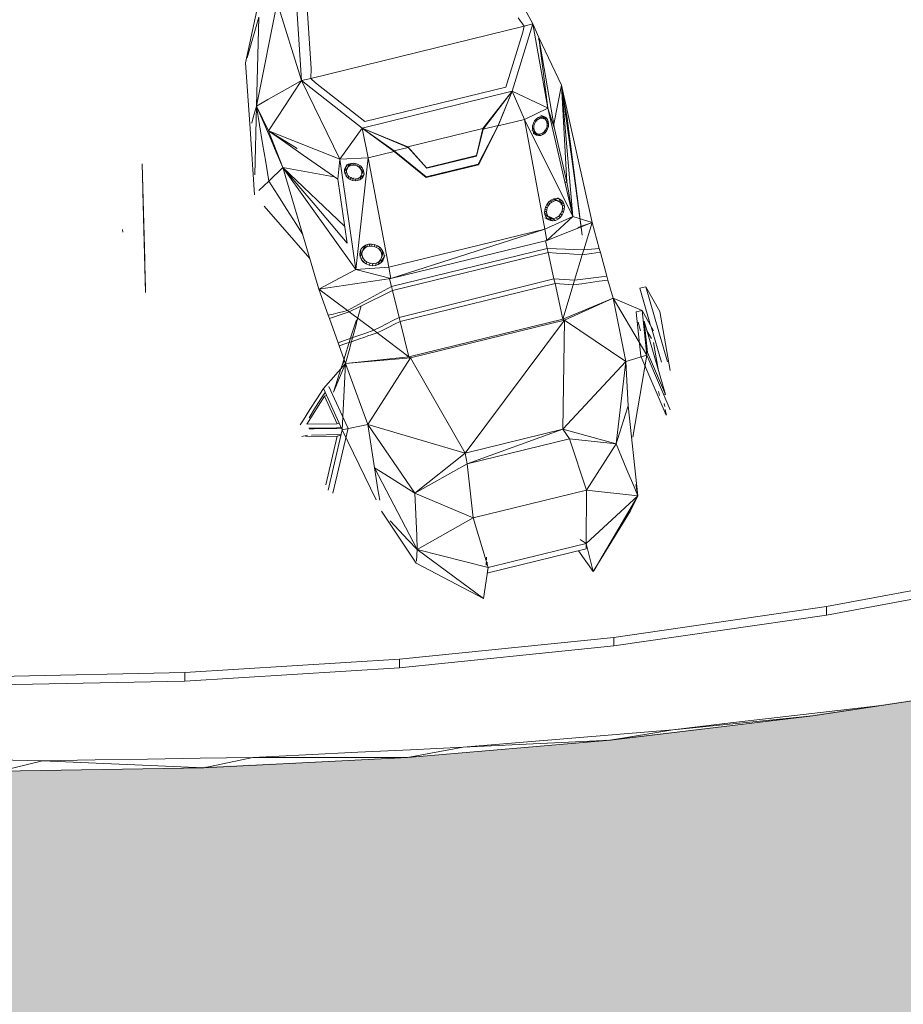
# Model space of a CAD drawing. Header units: inches. Extents: x 1931 to 3173, y 8366 to 8904.
# Tile 32 of 55: x 2936 to 2950, y 8745 to 8760. Entities that reach past the tile are written whole.
import ezdxf

# ---------------------------------------------------------------- set-up
doc = ezdxf.new("R2010")
doc.units = ezdxf.units.IN
doc.header["$MEASUREMENT"] = 0
for name, color, linetype, lineweight in [('A-DETL-GENF-1', 30, 'Continuous', 9), ('C-BLDG-PADS', 91, 'Continuous', 9), ('G-IMPT', 8, 'Continuous', 9)]:
    doc.layers.add(name, color=color, linetype=linetype, lineweight=lineweight)

# ---------------------------------------------------------------- blocks, each defined once
blk = doc.blocks.new('Boat_and_Trailer_14084 - Boat - Ski Bar and Boards_dwg-1048089-FLOOR PLAN - BASEMENT')
at = {"layer": 'G-IMPT'}
for p, q in [((-151.051, -56.435), (-150.992, -59.306)), ((-150.938, -56.435), (-150.879, -59.306)), ((-152.054, -57.408), (-152.042, -56.706)), ((-152.15, -59.561), (-152.195, -56.841)), ((-152.195, -56.841), (-152.054, -57.408)), ((-152.15, -59.561), (-152.054, -57.408)), ((-152.054, -57.408), (-152.043, -58.11)), ((-152.043, -58.11), (-152.032, -58.811)), ((-144.97, -58.478), (-145.005, -58.479)), ((-152.021, -59.513), (-152.032, -58.811)), ((-145.81, -58.783), (-144.468, -58.747)), ((-145.759, -58.782), (-145.81, -58.783)), ((-145.759, -58.782), (-144.468, -58.747)), ((-145.508, -58.775), (-145.422, -58.773)), ((-145.422, -58.773), (-144.095, -58.737)), ((-145.379, -58.772), (-144.095, -58.737)), ((-150.992, -59.306), (-150.816, -62.171)), ((-150.992, -59.306), (-150.879, -59.306)), ((-150.879, -59.306), (-150.702, -62.171)), ((-152.15, -59.561), (-152.011, -62.276)), ((-152.01, -60.215), (-152.15, -59.561)), ((-152.01, -60.215), (-152.021, -59.513)), ((-143.627, -60.177), (-142.748, -60.118)), ((-141.342, -60.419), (-142.748, -60.118)), ((-142.139, -60.293), (-142.68, -60.138)), ((-152.01, -60.215), (-152.011, -62.276)), ((-152.01, -60.215), (-151.975, -60.916)), ((-144.506, -60.235), (-143.627, -60.177)), ((-144.24, -60.242), (-143.322, -60.264)), ((-143.322, -60.264), (-143.652, -60.423)), ((-143.572, -60.304), (-143.322, -60.264)), ((-143.475, -60.22), (-143.551, -60.199)), ((-143.322, -60.264), (-143.527, -60.352)), ((-143.398, -60.242), (-143.475, -60.22)), ((-143.322, -60.264), (-143.398, -60.242)), ((-143.322, -60.264), (-141.941, -60.537)), ((-143.322, -60.264), (-142.139, -60.293)), ((-143.322, -60.264), (-143.237, -60.414)), ((-144.658, -60.367), (-145.358, -60.975)), ((-144.45, -60.293), (-144.323, -60.425)), ((-144.323, -60.425), (-144.073, -60.385)), ((-143.823, -60.344), (-144.073, -60.385)), ((-143.572, -60.304), (-143.823, -60.344)), ((-143.731, -60.439), (-143.527, -60.352)), ((-144.323, -60.425), (-144.512, -60.545)), ((-144.323, -60.425), (-144.14, -60.614)), ((-144.14, -60.614), (-143.652, -60.423)), ((-144.14, -60.614), (-143.936, -60.527)), ((-143.652, -60.423), (-144.029, -61.372)), ((-143.936, -60.527), (-143.731, -60.439)), ((-143.652, -60.423), (-143.889, -60.806)), ((-143.652, -60.423), (-143.814, -60.653)), ((-143.652, -60.423), (-143.485, -60.533)), ((-143.485, -60.533), (-143.317, -60.643)), ((-143.152, -60.564), (-143.237, -60.414)), ((-141.941, -60.537), (-142.983, -60.863)), ((-144.14, -60.614), (-145.503, -61.589)), ((-144.14, -60.614), (-144.953, -60.855)), ((-144.14, -60.614), (-144.923, -61.437)), ((-144.701, -60.665), (-144.89, -60.786)), ((-144.512, -60.545), (-144.701, -60.665)), ((-144.14, -60.614), (-144.393, -60.828)), ((-144.14, -60.614), (-144.267, -61.3)), ((-144.14, -60.614), (-144.259, -60.651)), ((-143.814, -60.653), (-143.976, -60.884)), ((-143.317, -60.643), (-143.15, -60.753)), ((-143.068, -60.714), (-143.152, -60.564)), ((-145.036, -60.879), (-144.89, -60.786)), ((-142.983, -60.863), (-143.15, -60.753)), ((-142.983, -60.863), (-143.068, -60.714)), ((-141.744, -60.782), (-142.983, -60.863)), ((-151.941, -61.616), (-151.975, -60.916)), ((-147.732, -60.866), (-147.712, -60.941)), ((-147.731, -60.917), (-147.725, -61.339)), ((-147.576, -60.845), (-147.509, -60.888)), ((-147.559, -61.34), (-147.565, -60.934)), ((-147.565, -60.934), (-147.192, -61.171)), ((-147.369, -60.976), (-147.509, -60.888)), ((-145.766, -61.095), (-144.953, -60.855)), ((-144.393, -60.828), (-144.645, -61.043)), ((-143.976, -60.884), (-144.137, -61.115)), ((-142.983, -60.863), (-144.029, -61.372)), ((-142.983, -60.863), (-143.616, -61.673)), ((-142.983, -60.863), (-142.953, -60.986)), ((-142.821, -60.99), (-141.839, -60.925)), ((-147.711, -60.998), (-147.705, -61.392)), ((-147.627, -60.963), (-147.626, -61.031)), ((-147.626, -61.031), (-147.624, -61.182)), ((-147.619, -60.959), (-147.619, -61.028)), ((-147.619, -61.028), (-147.617, -61.179)), ((-147.479, -60.963), (-147.34, -61.051)), ((-147.229, -61.065), (-147.369, -60.976)), ((-147.34, -61.051), (-147.202, -61.139)), ((-147.09, -61.154), (-147.229, -61.065)), ((-144.645, -61.043), (-144.898, -61.257)), ((-143.015, -61.051), (-143.529, -61.708)), ((-142.953, -60.986), (-143.015, -61.051)), ((-142.256, -63.831), (-142.953, -60.986)), ((-142.953, -60.986), (-142.821, -60.99)), ((-148.373, -61.186), (-147.725, -61.339)), ((-147.639, -61.407), (-147.09, -61.154)), ((-147.624, -61.182), (-147.622, -61.332)), ((-147.617, -61.179), (-147.615, -61.33)), ((-147.559, -61.34), (-147.192, -61.171)), ((-147.141, -61.177), (-147.202, -61.139)), ((-147.183, -61.197), (-147.192, -61.171)), ((-146.758, -61.451), (-147.09, -61.154)), ((-146.113, -61.22), (-145.766, -61.095)), ((-146.05, -61.474), (-145.766, -61.095)), ((-145.622, -62.055), (-145.766, -61.095)), ((-145.766, -61.095), (-145.503, -61.589)), ((-144.299, -61.345), (-144.137, -61.115)), ((-148.487, -61.279), (-147.619, -61.483)), ((-148.448, -61.217), (-147.639, -61.407)), ((-147.063, -61.227), (-147.613, -61.481)), ((-146.758, -61.451), (-147.139, -61.291)), ((-147.139, -61.291), (-146.813, -61.393)), ((-146.158, -61.236), (-146.48, -61.351)), ((-146.113, -61.22), (-146.158, -61.236)), ((-146.158, -61.236), (-146.136, -61.301)), ((-146.113, -61.367), (-146.136, -61.301)), ((-146.098, -61.283), (-146.113, -61.22)), ((-146.082, -61.347), (-146.098, -61.283)), ((-144.898, -61.257), (-145.15, -61.471)), ((-148.576, -61.857), (-147.639, -61.407)), ((-147.725, -61.339), (-147.711, -61.391)), ((-146.758, -61.451), (-147.639, -61.407)), ((-147.57, -61.747), (-147.639, -61.407)), ((-147.621, -61.399), (-147.622, -61.332)), ((-147.615, -61.33), (-147.614, -61.396)), ((-146.758, -61.451), (-147.57, -61.747)), ((-147.55, -61.366), (-147.559, -61.34)), ((-146.813, -61.393), (-146.767, -61.408)), ((-146.773, -61.41), (-146.748, -61.421)), ((-146.374, -61.531), (-146.767, -61.408)), ((-146.758, -61.451), (-146.521, -61.366)), ((-146.758, -61.451), (-146.553, -61.506)), ((-146.666, -62.295), (-146.758, -61.451)), ((-146.758, -61.451), (-146.681, -62.316)), ((-146.748, -61.421), (-146.715, -61.436)), ((-146.729, -61.424), (-146.709, -61.433)), ((-146.521, -61.366), (-146.48, -61.351)), ((-146.491, -61.452), (-146.521, -61.366)), ((-146.462, -61.537), (-146.491, -61.452)), ((-146.48, -61.351), (-146.438, -61.47)), ((-146.091, -61.433), (-146.113, -61.367)), ((-146.091, -61.433), (-146.068, -61.498)), ((-146.066, -61.41), (-146.082, -61.347)), ((-146.05, -61.474), (-146.066, -61.41)), ((-144.029, -61.372), (-145.503, -61.589)), ((-145.15, -61.471), (-144.937, -61.439)), ((-144.937, -61.439), (-144.725, -61.408)), ((-144.512, -61.377), (-144.725, -61.408)), ((-144.299, -61.345), (-144.512, -61.377)), ((-144.029, -61.372), (-144.299, -61.345)), ((-144.258, -61.46), (-144.23, -61.444)), ((-144.199, -61.437), (-144.23, -61.444)), ((-144.191, -61.463), (-144.23, -61.444)), ((-144.169, -61.438), (-144.199, -61.437)), ((-144.161, -61.455), (-144.199, -61.437)), ((-144.161, -61.455), (-144.191, -61.463)), ((-144.141, -61.448), (-144.169, -61.438)), ((-144.169, -61.438), (-144.131, -61.456)), ((-144.131, -61.456), (-144.161, -61.455)), ((-144.141, -61.448), (-144.103, -61.466)), ((-144.141, -61.448), (-144.117, -61.466)), ((-144.013, -61.752), (-144.029, -61.372)), ((-143.616, -61.673), (-144.029, -61.372)), ((-146.526, -61.513), (-146.553, -61.506)), ((-146.526, -61.513), (-146.24, -61.59)), ((-146.433, -61.623), (-146.462, -61.537)), ((-146.397, -61.588), (-146.438, -61.47)), ((-146.355, -61.707), (-146.397, -61.588)), ((-146.306, -61.553), (-146.374, -61.531)), ((-146.068, -61.498), (-146.314, -61.825)), ((-146.306, -61.553), (-146.173, -61.595)), ((-146.211, -61.597), (-146.24, -61.59)), ((-146.05, -61.474), (-146.068, -61.498)), ((-146.068, -61.498), (-145.997, -61.643)), ((-146.05, -61.474), (-145.97, -61.621)), ((-145.622, -62.055), (-145.503, -61.589)), ((-145.473, -62.027), (-145.503, -61.589)), ((-144.013, -61.752), (-145.503, -61.589)), ((-144.32, -61.578), (-144.315, -61.544)), ((-144.291, -61.592), (-144.32, -61.578)), ((-144.32, -61.578), (-144.317, -61.611)), ((-144.315, -61.544), (-144.302, -61.512)), ((-144.282, -61.56), (-144.315, -61.544)), ((-144.302, -61.512), (-144.283, -61.483)), ((-144.273, -61.526), (-144.302, -61.512)), ((-144.292, -61.548), (-144.296, -61.575)), ((-144.293, -61.601), (-144.296, -61.575)), ((-144.292, -61.548), (-144.282, -61.523)), ((-144.283, -61.483), (-144.258, -61.46)), ((-144.26, -61.494), (-144.283, -61.483)), ((-144.267, -61.5), (-144.282, -61.523)), ((-144.267, -61.5), (-144.247, -61.482)), ((-144.224, -61.476), (-144.258, -61.46)), ((-144.247, -61.482), (-144.224, -61.469)), ((-144.224, -61.469), (-144.2, -61.463)), ((-144.2, -61.463), (-144.176, -61.464)), ((-144.154, -61.472), (-144.176, -61.464)), ((-144.137, -61.483), (-144.176, -61.464)), ((-144.115, -61.491), (-144.154, -61.472)), ((-144.154, -61.472), (-144.135, -61.486)), ((-144.137, -61.483), (-144.115, -61.491)), ((-144.096, -61.505), (-144.135, -61.486)), ((-144.135, -61.486), (-144.121, -61.506)), ((-144.123, -61.608), (-144.113, -61.583)), ((-144.088, -61.522), (-144.121, -61.506)), ((-144.112, -61.53), (-144.121, -61.506)), ((-144.117, -61.466), (-144.099, -61.491)), ((-144.115, -61.491), (-144.096, -61.505)), ((-144.109, -61.556), (-144.113, -61.583)), ((-144.092, -61.593), (-144.113, -61.583)), ((-144.086, -61.542), (-144.112, -61.53)), ((-144.112, -61.53), (-144.109, -61.556)), ((-144.087, -61.567), (-144.109, -61.556)), ((-144.09, -61.587), (-144.103, -61.62)), ((-144.088, -61.521), (-144.099, -61.491)), ((-144.09, -61.587), (-144.085, -61.554)), ((-144.085, -61.554), (-144.088, -61.521)), ((-151.941, -61.616), (-151.907, -62.317)), ((-146.403, -61.709), (-146.433, -61.623)), ((-146.389, -61.749), (-146.403, -61.709)), ((-146.314, -61.825), (-146.355, -61.707)), ((-146.211, -61.597), (-145.989, -61.657)), ((-145.997, -61.643), (-145.925, -61.788)), ((-145.97, -61.621), (-145.89, -61.769)), ((-145.403, -61.691), (-145.428, -61.725)), ((-145.386, -61.711), (-145.406, -61.739)), ((-145.372, -61.664), (-145.403, -61.691)), ((-145.403, -61.691), (-145.372, -61.702)), ((-145.386, -61.711), (-145.36, -61.689)), ((-145.337, -61.646), (-145.372, -61.664)), ((-145.372, -61.664), (-145.333, -61.678)), ((-145.36, -61.689), (-145.331, -61.675)), ((-145.337, -61.646), (-145.299, -61.639)), ((-145.337, -61.646), (-145.297, -61.66)), ((-145.333, -61.678), (-145.297, -61.66)), ((-145.3, -61.669), (-145.331, -61.675)), ((-145.27, -61.673), (-145.3, -61.669)), ((-145.262, -61.643), (-145.299, -61.639)), ((-145.299, -61.639), (-145.26, -61.653)), ((-145.297, -61.66), (-145.26, -61.653)), ((-145.231, -61.686), (-145.27, -61.673)), ((-145.243, -61.685), (-145.27, -61.673)), ((-145.228, -61.658), (-145.262, -61.643)), ((-145.262, -61.643), (-145.223, -61.657)), ((-145.233, -61.656), (-145.26, -61.653)), ((-145.203, -61.698), (-145.243, -61.685)), ((-145.243, -61.685), (-145.219, -61.705)), ((-145.203, -61.698), (-145.231, -61.686)), ((-145.199, -61.683), (-145.228, -61.658)), ((-145.202, -61.731), (-145.219, -61.705)), ((-145.219, -61.705), (-145.18, -61.718)), ((-145.203, -61.698), (-145.18, -61.718)), ((-145.178, -61.716), (-145.199, -61.683)), ((-145.166, -61.754), (-145.178, -61.716)), ((-144.278, -61.629), (-144.317, -61.611)), ((-144.317, -61.611), (-144.306, -61.64)), ((-144.267, -61.659), (-144.306, -61.64)), ((-144.288, -61.665), (-144.306, -61.64)), ((-144.285, -61.625), (-144.293, -61.601)), ((-144.249, -61.684), (-144.288, -61.665)), ((-144.288, -61.665), (-144.264, -61.683)), ((-144.285, -61.625), (-144.27, -61.645)), ((-144.267, -61.659), (-144.278, -61.629)), ((-144.251, -61.659), (-144.27, -61.645)), ((-144.249, -61.684), (-144.267, -61.659)), ((-144.226, -61.701), (-144.264, -61.683)), ((-144.236, -61.693), (-144.264, -61.683)), ((-144.213, -61.677), (-144.251, -61.659)), ((-144.229, -61.667), (-144.251, -61.659)), ((-144.206, -61.694), (-144.236, -61.693)), ((-144.213, -61.677), (-144.232, -61.663)), ((-144.205, -61.668), (-144.229, -61.667)), ((-144.191, -61.685), (-144.229, -61.667)), ((-144.191, -61.685), (-144.213, -61.677)), ((-144.206, -61.694), (-144.175, -61.687)), ((-144.181, -61.662), (-144.205, -61.668)), ((-144.171, -61.684), (-144.205, -61.668)), ((-144.181, -61.662), (-144.158, -61.649)), ((-144.154, -61.675), (-144.181, -61.662)), ((-144.147, -61.671), (-144.175, -61.687)), ((-144.139, -61.631), (-144.158, -61.649)), ((-144.135, -61.66), (-144.158, -61.649)), ((-144.122, -61.648), (-144.147, -61.671)), ((-144.139, -61.631), (-144.123, -61.608)), ((-144.117, -61.641), (-144.139, -61.631)), ((-144.103, -61.618), (-144.123, -61.608)), ((-144.103, -61.62), (-144.122, -61.648)), ((-144.013, -61.752), (-143.616, -61.673)), ((-143.616, -61.673), (-143.928, -62.099)), ((-143.616, -61.673), (-143.921, -62.096)), ((-143.616, -61.673), (-143.875, -62.284)), ((-143.616, -61.673), (-143.868, -62.281)), ((-143.616, -61.673), (-143.126, -63.673)), ((-143.529, -61.708), (-143.069, -63.587)), ((-149.239, -62.406), (-148.147, -61.837)), ((-148.484, -62.375), (-147.57, -61.747)), ((-148.147, -61.837), (-148.291, -61.86)), ((-148.147, -61.837), (-148.291, -61.86)), ((-148.147, -61.837), (-148.231, -61.972)), ((-148.147, -61.837), (-148.231, -61.972)), ((-147.57, -61.747), (-148.147, -61.837)), ((-147.57, -61.747), (-147.952, -63.047)), ((-147.57, -61.747), (-146.681, -62.316)), ((-146.376, -61.79), (-146.389, -61.749)), ((-146.362, -61.83), (-146.376, -61.79)), ((-146.348, -61.871), (-146.362, -61.83)), ((-146.348, -61.871), (-146.314, -61.825)), ((-146.314, -61.825), (-146.271, -61.91)), ((-145.925, -61.788), (-145.853, -61.932)), ((-145.89, -61.769), (-145.81, -61.917)), ((-145.473, -62.027), (-144.013, -61.752)), ((-145.444, -61.765), (-145.452, -61.807)), ((-145.452, -61.807), (-145.449, -61.849)), ((-145.452, -61.807), (-145.419, -61.818)), ((-145.449, -61.849), (-145.436, -61.887)), ((-145.449, -61.849), (-145.413, -61.861)), ((-145.428, -61.725), (-145.444, -61.765)), ((-145.444, -61.765), (-145.412, -61.776)), ((-145.428, -61.725), (-145.402, -61.734)), ((-145.425, -61.806), (-145.419, -61.772)), ((-145.425, -61.806), (-145.423, -61.84)), ((-145.413, -61.871), (-145.423, -61.84)), ((-145.419, -61.772), (-145.406, -61.739)), ((-145.195, -61.831), (-145.209, -61.864)), ((-145.192, -61.763), (-145.202, -61.731)), ((-145.202, -61.731), (-145.172, -61.742)), ((-145.19, -61.797), (-145.195, -61.831)), ((-145.172, -61.84), (-145.195, -61.831)), ((-145.19, -61.797), (-145.192, -61.763)), ((-145.192, -61.763), (-145.172, -61.77)), ((-145.172, -61.803), (-145.19, -61.797)), ((-145.17, -61.838), (-145.187, -61.878)), ((-145.163, -61.796), (-145.17, -61.838)), ((-145.166, -61.754), (-145.163, -61.796)), ((-144.013, -61.752), (-143.928, -62.099)), ((-149.42, -62.392), (-148.724, -61.928)), ((-148.436, -61.882), (-148.58, -61.905)), ((-148.436, -61.882), (-148.58, -61.905)), ((-148.291, -61.86), (-148.436, -61.882)), ((-148.291, -61.86), (-148.436, -61.882)), ((-148.231, -61.972), (-148.316, -62.106)), ((-148.231, -61.972), (-148.316, -62.106)), ((-146.348, -61.871), (-146.666, -62.295)), ((-146.348, -61.871), (-146.31, -61.948)), ((-146.31, -61.948), (-146.272, -62.025)), ((-146.271, -61.91), (-146.227, -61.996)), ((-145.782, -62.077), (-145.853, -61.932)), ((-145.81, -61.917), (-145.73, -62.064)), ((-145.415, -61.92), (-145.436, -61.887)), ((-145.436, -61.887), (-145.397, -61.901)), ((-145.387, -61.945), (-145.415, -61.92)), ((-145.415, -61.92), (-145.376, -61.934)), ((-145.413, -61.871), (-145.395, -61.898)), ((-145.397, -61.901), (-145.404, -61.881)), ((-145.376, -61.934), (-145.397, -61.901)), ((-145.395, -61.898), (-145.372, -61.918)), ((-145.387, -61.945), (-145.353, -61.959)), ((-145.387, -61.945), (-145.347, -61.958)), ((-145.347, -61.958), (-145.376, -61.934)), ((-145.344, -61.93), (-145.372, -61.918)), ((-145.316, -61.964), (-145.353, -61.959)), ((-145.353, -61.959), (-145.314, -61.973)), ((-145.344, -61.93), (-145.305, -61.944)), ((-145.344, -61.93), (-145.314, -61.934)), ((-145.305, -61.944), (-145.333, -61.932)), ((-145.278, -61.957), (-145.316, -61.964)), ((-145.284, -61.928), (-145.314, -61.934)), ((-145.314, -61.934), (-145.275, -61.947)), ((-145.275, -61.947), (-145.305, -61.944)), ((-145.254, -61.914), (-145.284, -61.928)), ((-145.284, -61.928), (-145.246, -61.941)), ((-145.243, -61.939), (-145.278, -61.957)), ((-145.25, -61.943), (-145.275, -61.947)), ((-145.254, -61.914), (-145.229, -61.892)), ((-145.254, -61.914), (-145.225, -61.924)), ((-145.211, -61.912), (-145.243, -61.939)), ((-145.209, -61.864), (-145.229, -61.892)), ((-145.229, -61.892), (-145.203, -61.901)), ((-145.187, -61.878), (-145.211, -61.912)), ((-145.184, -61.872), (-145.209, -61.864)), ((-148.853, -62.047), (-148.982, -62.167)), ((-148.853, -62.047), (-148.982, -62.167)), ((-148.316, -62.106), (-148.4, -62.241)), ((-148.316, -62.106), (-148.4, -62.241)), ((-146.272, -62.025), (-146.233, -62.102)), ((-146.195, -62.179), (-146.233, -62.102)), ((-146.227, -61.996), (-146.184, -62.081)), ((-146.141, -62.166), (-146.184, -62.081)), ((-146.141, -62.166), (-145.782, -62.077)), ((-145.782, -62.077), (-145.73, -62.064)), ((-145.274, -64.151), (-145.782, -62.077)), ((-145.625, -62.038), (-145.73, -62.064)), ((-145.73, -62.064), (-145.223, -64.139)), ((-145.473, -62.027), (-145.622, -62.055)), ((-145.622, -62.055), (-145.114, -64.133)), ((-144.963, -64.109), (-145.622, -62.055)), ((-144.963, -64.109), (-145.473, -62.027)), ((-143.928, -62.099), (-144.275, -62.527)), ((-143.921, -62.096), (-144.268, -62.524)), ((-143.928, -62.099), (-143.921, -62.096)), ((-143.875, -62.284), (-143.921, -62.096)), ((-150.816, -62.171), (-150.522, -65.025)), ((-150.702, -62.171), (-150.816, -62.171)), ((-150.702, -62.171), (-150.409, -65.025)), ((-148.982, -62.167), (-149.111, -62.287)), ((-148.982, -62.167), (-149.111, -62.287)), ((-148.484, -62.375), (-148.4, -62.241)), ((-148.484, -62.375), (-148.4, -62.241)), ((-146.666, -62.295), (-146.195, -62.179)), ((-146.195, -62.179), (-146.141, -62.166)), ((-145.69, -64.243), (-146.195, -62.179)), ((-145.627, -64.229), (-146.141, -62.166)), ((-151.779, -64.984), (-152.011, -62.276)), ((-151.872, -63.018), (-152.011, -62.276)), ((-151.872, -63.018), (-151.907, -62.317)), ((-149.239, -62.406), (-149.111, -62.287)), ((-149.239, -62.406), (-149.111, -62.287)), ((-148.815, -63.15), (-148.484, -62.375)), ((-148.484, -62.375), (-148.673, -62.383)), ((-148.484, -62.375), (-148.673, -62.383)), ((-148.484, -62.375), (-147.952, -63.047)), ((-148.484, -62.375), (-148.096, -63.07)), ((-146.681, -62.316), (-147.952, -63.047)), ((-146.666, -62.295), (-146.681, -62.316)), ((-146.681, -62.316), (-146.178, -64.369)), ((-146.666, -62.295), (-146.163, -64.348)), ((-143.875, -62.284), (-144.153, -62.533)), ((-143.868, -62.281), (-144.146, -62.53)), ((-143.875, -62.284), (-143.868, -62.281)), ((-143.868, -62.281), (-143.623, -63.282)), ((-149.42, -62.392), (-149.889, -63.291)), ((-149.239, -62.406), (-149.889, -63.291)), ((-149.239, -62.406), (-149.477, -63.351)), ((-149.239, -62.406), (-149.394, -62.394)), ((-149.051, -62.399), (-149.239, -62.406)), ((-149.051, -62.399), (-149.239, -62.406)), ((-148.815, -63.15), (-149.239, -62.406)), ((-148.862, -62.391), (-149.051, -62.399)), ((-148.862, -62.391), (-149.051, -62.399)), ((-148.673, -62.383), (-148.862, -62.391)), ((-148.673, -62.383), (-148.862, -62.391)), ((-144.275, -62.527), (-144.268, -62.524)), ((-144.105, -63.221), (-144.275, -62.527)), ((-144.098, -63.218), (-144.268, -62.524)), ((-144.153, -62.533), (-144.146, -62.53)), ((-144.153, -62.533), (-143.99, -63.198)), ((-144.146, -62.53), (-143.984, -63.194)), ((-151.814, -63.716), (-151.872, -63.018)), ((-151.779, -64.984), (-151.872, -63.018)), ((-148.815, -63.15), (-149.477, -63.351)), ((-148.815, -63.15), (-148.096, -63.07)), ((-148.815, -63.15), (-148.445, -64.664)), ((-147.952, -63.047), (-148.096, -63.07)), ((-148.096, -63.07), (-147.633, -64.347)), ((-148.096, -63.07), (-147.762, -64.435)), ((-147.952, -63.047), (-147.633, -64.347)), ((-147.952, -63.047), (-146.178, -64.369)), ((-149.477, -63.351), (-149.889, -63.291)), ((-144.105, -63.221), (-144.098, -63.218)), ((-143.588, -63.487), (-144.105, -63.221)), ((-143.581, -63.484), (-144.098, -63.218)), ((-143.984, -63.194), (-143.99, -63.198)), ((-143.63, -63.285), (-143.99, -63.198)), ((-143.623, -63.282), (-143.984, -63.194)), ((-143.623, -63.282), (-143.63, -63.285)), ((-143.126, -63.673), (-143.63, -63.285)), ((-143.581, -63.484), (-143.63, -63.285)), ((-143.623, -63.282), (-143.126, -63.673)), ((-149.229, -64.657), (-149.552, -63.334)), ((-149.514, -63.343), (-149.496, -63.347)), ((-149.477, -63.351), (-149.397, -63.678)), ((-149.477, -63.351), (-149.397, -63.678)), ((-149.411, -63.326), (-149.447, -63.325)), ((-149.444, -63.339), (-149.408, -63.34)), ((-149.338, -63.329), (-149.375, -63.328)), ((-141.116, -63.347), (-142.227, -63.949)), ((-143.581, -63.484), (-143.588, -63.487)), ((-143.503, -63.834), (-143.588, -63.487)), ((-143.126, -63.673), (-143.588, -63.487)), ((-143.126, -63.673), (-143.581, -63.484)), ((-149.317, -64.004), (-149.397, -63.678)), ((-149.317, -64.004), (-149.397, -63.678)), ((-143.503, -63.834), (-143.126, -63.673)), ((-143.348, -64.144), (-143.126, -63.673)), ((-142.227, -63.949), (-143.126, -63.673)), ((-142.339, -63.812), (-143.069, -63.587)), ((-151.814, -63.716), (-151.757, -64.415)), ((-142.256, -63.831), (-142.339, -63.812)), ((-142.256, -63.831), (-142.145, -63.752)), ((-144.963, -64.109), (-143.503, -63.834)), ((-143.503, -63.834), (-144.795, -64.481)), ((-143.712, -63.998), (-143.69, -63.95)), ((-143.68, -63.987), (-143.661, -63.946)), ((-143.65, -63.946), (-143.677, -63.957)), ((-143.662, -63.972), (-143.645, -63.934)), ((-143.619, -63.941), (-143.65, -63.946)), ((-143.631, -63.943), (-143.64, -63.963)), ((-143.62, -63.965), (-143.62, -63.942)), ((-143.619, -63.941), (-143.585, -63.944)), ((-143.552, -63.954), (-143.585, -63.944)), ((-143.522, -63.971), (-143.552, -63.954)), ((-143.349, -64.148), (-143.503, -63.834)), ((-143.349, -64.148), (-142.227, -63.949)), ((-142.409, -64.026), (-142.227, -63.949)), ((-142.256, -63.831), (-142.227, -63.949)), ((-149.317, -64.004), (-149.237, -64.33)), ((-149.317, -64.004), (-149.237, -64.33)), ((-143.695, -63.976), (-143.717, -64.024)), ((-143.717, -64.024), (-143.712, -63.998)), ((-143.714, -64.052), (-143.717, -64.024)), ((-143.692, -64.004), (-143.714, -64.052)), ((-143.702, -64.08), (-143.714, -64.052)), ((-143.712, -63.998), (-143.698, -63.975)), ((-143.69, -64.054), (-143.702, -64.08)), ((-143.702, -64.08), (-143.683, -64.106)), ((-143.698, -63.975), (-143.677, -63.957)), ((-143.696, -64.028), (-143.692, -64.006)), ((-143.693, -64.052), (-143.696, -64.028)), ((-143.692, -64.004), (-143.695, -63.976)), ((-143.684, -64.075), (-143.693, -64.052)), ((-143.669, -63.959), (-143.692, -64.006)), ((-143.692, -64.006), (-143.68, -63.987)), ((-143.684, -64.075), (-143.667, -64.096)), ((-143.672, -64.083), (-143.683, -64.106)), ((-143.68, -63.987), (-143.662, -63.972)), ((-143.674, -63.981), (-143.669, -63.959)), ((-143.64, -63.963), (-143.662, -63.972)), ((-143.64, -63.963), (-143.614, -63.959)), ((-143.62, -64.236), (-142.409, -64.026)), ((-143.614, -63.959), (-143.586, -63.962)), ((-143.559, -63.97), (-143.586, -63.962)), ((-143.559, -63.97), (-143.533, -63.984)), ((-143.512, -64.002), (-143.533, -63.984)), ((-143.522, -63.971), (-143.496, -63.993)), ((-143.496, -64.024), (-143.512, -64.002)), ((-143.477, -64.019), (-143.496, -63.993)), ((-143.496, -64.024), (-143.486, -64.047)), ((-143.491, -64.094), (-143.477, -64.064)), ((-143.465, -64.045), (-143.488, -64.092)), ((-143.483, -64.07), (-143.488, -64.092)), ((-143.474, -64.022), (-143.486, -64.047)), ((-143.486, -64.047), (-143.483, -64.07)), ((-143.483, -64.07), (-143.468, -64.039)), ((-143.459, -64.076), (-143.48, -64.094)), ((-143.465, -64.046), (-143.477, -64.019)), ((-143.465, -64.045), (-143.477, -64.064)), ((-143.467, -64.101), (-143.445, -64.053)), ((-143.467, -64.101), (-143.462, -64.075)), ((-143.462, -64.075), (-143.465, -64.046)), ((-142.409, -64.026), (-143.348, -64.148)), ((-142.409, -64.026), (-143.045, -64.329)), ((-142.409, -64.026), (-142.436, -64.024)), ((-145.627, -64.229), (-145.274, -64.151)), ((-145.274, -64.151), (-145.283, -64.264)), ((-145.274, -64.151), (-145.223, -64.139)), ((-145.228, -64.261), (-145.223, -64.139)), ((-145.118, -64.116), (-145.223, -64.139)), ((-144.963, -64.109), (-145.114, -64.133)), ((-145.114, -64.133), (-144.875, -64.737)), ((-144.795, -64.481), (-145.114, -64.133)), ((-144.963, -64.109), (-144.795, -64.481)), ((-144.854, -64.214), (-144.829, -64.169)), ((-144.851, -64.181), (-144.854, -64.214)), ((-144.854, -64.214), (-144.848, -64.248)), ((-144.851, -64.181), (-144.83, -64.144)), ((-144.837, -64.151), (-144.851, -64.181)), ((-144.848, -64.248), (-144.823, -64.204)), ((-144.837, -64.151), (-144.812, -64.107)), ((-144.814, -64.128), (-144.837, -64.151)), ((-144.829, -64.169), (-144.826, -64.14)), ((-144.829, -64.169), (-144.823, -64.204)), ((-144.824, -64.218), (-144.799, -64.174)), ((-144.824, -64.218), (-144.821, -64.192)), ((-144.796, -64.147), (-144.821, -64.192)), ((-144.821, -64.192), (-144.811, -64.168)), ((-144.784, -64.112), (-144.814, -64.128)), ((-144.785, -64.124), (-144.811, -64.168)), ((-144.811, -64.168), (-144.792, -64.149)), ((-144.799, -64.174), (-144.796, -64.147)), ((-144.785, -64.124), (-144.796, -64.147)), ((-143.349, -64.148), (-144.795, -64.481)), ((-144.769, -64.108), (-144.792, -64.149)), ((-144.768, -64.137), (-144.792, -64.149)), ((-144.785, -64.124), (-144.767, -64.105)), ((-144.748, -64.104), (-144.784, -64.112)), ((-144.75, -64.104), (-144.768, -64.137)), ((-144.74, -64.13), (-144.768, -64.137)), ((-144.71, -64.105), (-144.748, -64.104)), ((-144.725, -64.105), (-144.74, -64.13)), ((-144.74, -64.13), (-144.709, -64.132)), ((-144.71, -64.105), (-144.671, -64.116)), ((-144.696, -64.109), (-144.709, -64.132)), ((-144.678, -64.14), (-144.709, -64.132)), ((-144.665, -64.118), (-144.678, -64.14)), ((-144.648, -64.155), (-144.678, -64.14)), ((-144.671, -64.116), (-144.634, -64.134)), ((-144.636, -64.133), (-144.648, -64.155)), ((-144.648, -64.155), (-144.623, -64.175)), ((-144.602, -64.16), (-144.634, -64.134)), ((-144.61, -64.153), (-144.623, -64.175)), ((-144.623, -64.175), (-144.603, -64.2)), ((-144.589, -64.176), (-144.603, -64.2)), ((-144.59, -64.227), (-144.603, -64.2)), ((-144.602, -64.16), (-144.577, -64.19)), ((-144.573, -64.198), (-144.59, -64.227)), ((-144.577, -64.19), (-144.561, -64.224)), ((-143.683, -64.106), (-143.657, -64.128)), ((-143.646, -64.115), (-143.667, -64.096)), ((-143.657, -64.128), (-143.645, -64.102)), ((-143.627, -64.144), (-143.657, -64.128)), ((-143.646, -64.115), (-143.621, -64.129)), ((-143.627, -64.144), (-143.594, -64.154)), ((-143.621, -64.129), (-143.593, -64.137)), ((-143.62, -64.236), (-143.349, -64.148)), ((-143.594, -64.154), (-143.584, -64.133)), ((-143.594, -64.154), (-143.561, -64.157)), ((-143.565, -64.139), (-143.593, -64.137)), ((-143.539, -64.136), (-143.565, -64.139)), ((-143.561, -64.157), (-143.548, -64.131)), ((-143.529, -64.153), (-143.561, -64.157)), ((-143.539, -64.136), (-143.517, -64.126)), ((-143.517, -64.126), (-143.529, -64.153)), ((-143.502, -64.141), (-143.529, -64.153)), ((-143.517, -64.126), (-143.499, -64.111)), ((-143.48, -64.094), (-143.502, -64.141)), ((-143.481, -64.124), (-143.502, -64.141)), ((-143.488, -64.092), (-143.499, -64.111)), ((-143.465, -64.089), (-143.481, -64.124)), ((-143.481, -64.124), (-143.467, -64.101)), ((-149.157, -64.657), (-149.237, -64.33)), ((-149.157, -64.657), (-149.237, -64.33)), ((-147.828, -65.059), (-147.633, -64.347)), ((-147.633, -64.347), (-147.762, -64.435)), ((-146.728, -65.185), (-147.633, -64.347)), ((-147.633, -64.347), (-146.178, -64.369)), ((-146.163, -64.348), (-146.178, -64.369)), ((-145.69, -64.243), (-146.163, -64.348)), ((-145.885, -65.016), (-146.163, -64.348)), ((-145.708, -64.486), (-146.163, -64.348)), ((-145.699, -64.364), (-145.695, -64.304)), ((-145.69, -64.243), (-145.695, -64.304)), ((-145.69, -64.243), (-145.627, -64.229)), ((-145.636, -64.367), (-145.631, -64.298)), ((-145.627, -64.229), (-145.631, -64.298)), ((-145.291, -64.378), (-145.283, -64.264)), ((-145.233, -64.383), (-145.228, -64.261)), ((-144.848, -64.248), (-144.832, -64.282)), ((-144.832, -64.282), (-144.814, -64.251)), ((-144.832, -64.282), (-144.807, -64.313)), ((-144.819, -64.246), (-144.824, -64.218)), ((-144.819, -64.246), (-144.806, -64.273)), ((-144.807, -64.313), (-144.793, -64.289)), ((-144.775, -64.338), (-144.807, -64.313)), ((-144.786, -64.298), (-144.806, -64.273)), ((-144.795, -64.481), (-143.045, -64.329)), ((-144.761, -64.318), (-144.786, -64.298)), ((-144.775, -64.338), (-144.762, -64.317)), ((-144.738, -64.357), (-144.775, -64.338)), ((-144.731, -64.333), (-144.761, -64.318)), ((-144.738, -64.357), (-144.725, -64.334)), ((-144.731, -64.333), (-144.7, -64.341)), ((-144.7, -64.341), (-144.669, -64.342)), ((-144.699, -64.367), (-144.684, -64.34)), ((-144.641, -64.336), (-144.669, -64.342)), ((-144.66, -64.369), (-144.635, -64.324)), ((-144.641, -64.336), (-144.616, -64.323)), ((-144.6, -64.317), (-144.635, -64.324)), ((-144.625, -64.361), (-144.6, -64.317)), ((-144.595, -64.345), (-144.625, -64.361)), ((-144.598, -64.304), (-144.616, -64.323)), ((-144.6, -64.317), (-144.569, -64.3)), ((-144.573, -64.26), (-144.598, -64.304)), ((-144.587, -64.281), (-144.598, -64.304)), ((-144.595, -64.345), (-144.569, -64.3)), ((-144.572, -64.321), (-144.595, -64.345)), ((-144.573, -64.26), (-144.591, -64.279)), ((-144.584, -64.254), (-144.59, -64.227)), ((-144.562, -64.237), (-144.587, -64.281)), ((-144.584, -64.254), (-144.587, -64.281)), ((-144.564, -64.218), (-144.584, -64.254)), ((-144.562, -64.237), (-144.573, -64.26)), ((-144.572, -64.321), (-144.547, -64.277)), ((-144.558, -64.292), (-144.572, -64.321)), ((-144.561, -64.224), (-144.554, -64.259)), ((-144.554, -64.259), (-144.558, -64.292)), ((-143.62, -64.236), (-144.34, -64.401)), ((-143.045, -64.329), (-144.34, -64.401)), ((-144.156, -64.486), (-143.045, -64.329)), ((-143.045, -64.329), (-143.96, -64.533)), ((-143.045, -64.329), (-143.565, -64.226)), ((-143.045, -64.329), (-143.265, -64.367)), ((-151.757, -64.415), (-151.699, -65.113)), ((-147.762, -64.435), (-148.445, -64.664)), ((-147.828, -65.059), (-147.762, -64.435)), ((-146.728, -65.185), (-146.178, -64.369)), ((-145.885, -65.016), (-146.178, -64.369)), ((-145.708, -64.486), (-145.703, -64.425)), ((-145.703, -64.425), (-145.699, -64.364)), ((-145.646, -64.504), (-145.641, -64.435)), ((-145.641, -64.435), (-145.636, -64.367)), ((-145.299, -64.492), (-145.291, -64.378)), ((-145.237, -64.504), (-145.233, -64.383)), ((-143.486, -64.405), (-145.046, -64.605)), ((-144.795, -64.481), (-144.681, -64.461)), ((-144.738, -64.357), (-144.699, -64.367)), ((-144.66, -64.369), (-144.699, -64.367)), ((-144.681, -64.461), (-144.567, -64.441)), ((-144.625, -64.361), (-144.66, -64.369)), ((-144.567, -64.441), (-144.453, -64.421)), ((-144.453, -64.421), (-144.34, -64.401)), ((-144.34, -64.401), (-144.34, -64.376)), ((-143.486, -64.405), (-143.265, -64.367)), ((-149.531, -64.753), (-149.254, -64.554)), ((-149.157, -64.657), (-149.105, -64.576)), ((-145.692, -64.601), (-145.708, -64.486)), ((-145.646, -64.504), (-145.708, -64.486)), ((-145.676, -64.717), (-145.692, -64.601)), ((-145.632, -64.612), (-145.646, -64.504)), ((-145.646, -64.504), (-145.307, -64.606)), ((-145.307, -64.606), (-145.299, -64.492)), ((-145.299, -64.667), (-145.307, -64.606)), ((-145.307, -64.606), (-145.242, -64.626)), ((-145.242, -64.626), (-145.237, -64.504)), ((-145.046, -64.605), (-144.156, -64.486)), ((-144.943, -64.548), (-144.875, -64.737)), ((-144.795, -64.481), (-144.875, -64.737)), ((-144.875, -64.737), (-143.96, -64.533)), ((-149.157, -64.657), (-149.531, -64.753)), ((-149.229, -64.657), (-149.211, -64.657)), ((-149.229, -64.657), (-149.211, -64.657)), ((-149.211, -64.657), (-149.193, -64.657)), ((-149.211, -64.657), (-149.193, -64.657)), ((-149.193, -64.657), (-149.175, -64.657)), ((-149.193, -64.657), (-149.175, -64.657)), ((-149.157, -64.657), (-149.175, -64.657)), ((-149.157, -64.657), (-149.175, -64.657)), ((-149.157, -64.657), (-148.52, -65.346)), ((-149.157, -64.657), (-148.445, -64.664)), ((-148.52, -65.346), (-148.445, -64.664)), ((-147.828, -65.059), (-148.445, -64.664)), ((-145.66, -64.833), (-145.676, -64.717)), ((-145.619, -64.72), (-145.632, -64.612)), ((-145.605, -64.827), (-145.619, -64.72)), ((-145.291, -64.727), (-145.299, -64.667)), ((-145.282, -64.787), (-145.291, -64.727)), ((-144.875, -64.737), (-145.242, -64.626)), ((-145.237, -64.678), (-145.242, -64.626)), ((-145.232, -64.729), (-145.237, -64.678)), ((-145.227, -64.781), (-145.232, -64.729)), ((-144.875, -64.737), (-145.222, -64.833)), ((-149.531, -64.753), (-148.721, -65.248)), ((-149.511, -64.765), (-148.52, -65.346)), ((-145.644, -64.949), (-145.66, -64.833)), ((-145.592, -64.935), (-145.605, -64.827)), ((-145.592, -64.935), (-145.274, -64.847)), ((-145.274, -64.847), (-145.282, -64.787)), ((-145.274, -64.847), (-145.222, -64.833)), ((-145.222, -64.833), (-145.227, -64.781)), ((-151.779, -64.984), (-151.454, -67.679)), ((-151.779, -64.984), (-151.641, -65.812)), ((-145.885, -65.016), (-145.644, -64.949)), ((-145.592, -64.935), (-145.644, -64.949)), ((-151.699, -65.113), (-151.641, -65.812)), ((-150.522, -65.025), (-150.112, -67.861)), ((-150.409, -65.025), (-150.522, -65.025)), ((-150.409, -65.025), (-149.999, -67.861)), ((-148.174, -65.202), (-148.001, -65.13)), ((-148.174, -65.202), (-148.001, -65.13)), ((-147.828, -65.059), (-148.001, -65.13)), ((-147.828, -65.059), (-148.001, -65.13)), ((-147.828, -65.059), (-147.701, -65.099)), ((-147.828, -65.059), (-147.701, -65.099)), ((-146.728, -65.185), (-147.828, -65.059)), ((-147.701, -65.099), (-147.574, -65.138)), ((-147.701, -65.099), (-147.574, -65.138)), ((-145.885, -65.016), (-146.728, -65.185)), ((-145.885, -65.016), (-146.646, -65.467)), ((-145.885, -65.016), (-146.049, -65.404)), ((-148.52, -65.346), (-148.721, -65.248)), ((-148.52, -65.346), (-147.32, -65.218)), ((-148.347, -65.274), (-148.174, -65.202)), ((-148.347, -65.274), (-148.174, -65.202)), ((-147.574, -65.138), (-147.447, -65.178)), ((-147.574, -65.138), (-147.447, -65.178)), ((-147.32, -65.218), (-147.447, -65.178)), ((-147.32, -65.218), (-147.447, -65.178)), ((-147.32, -65.218), (-146.728, -65.185)), ((-146.646, -65.467), (-146.728, -65.185)), ((-148.52, -65.346), (-148.347, -65.274)), ((-148.52, -65.346), (-148.347, -65.274)), ((-148.52, -65.346), (-148.368, -65.322)), ((-147.738, -65.28), (-146.646, -65.467)), ((-147.445, -65.726), (-146.658, -65.386)), ((-146.07, -65.325), (-146.658, -65.386)), ((-146.322, -65.384), (-146.204, -65.35)), ((-145.751, -65.372), (-146.25, -65.518)), ((-146.07, -65.325), (-146.069, -65.325)), ((-146.049, -65.404), (-146.069, -65.325)), ((-145.734, -65.452), (-145.751, -65.372)), ((-146.646, -65.467), (-147.373, -65.78)), ((-147.172, -65.716), (-146.192, -65.43)), ((-146.611, -65.475), (-147.172, -65.716)), ((-146.268, -65.523), (-146.739, -65.661)), ((-145.734, -65.452), (-146.733, -65.744)), ((-146.646, -65.467), (-146.049, -65.404)), ((-146.611, -65.475), (-146.192, -65.43)), ((-146.424, -65.527), (-146.319, -65.467)), ((-146.321, -65.558), (-146.049, -65.404)), ((-146.065, -65.641), (-145.734, -65.452)), ((-147.184, -65.636), (-147.131, -65.621)), ((-146.681, -65.593), (-146.852, -65.623)), ((-146.065, -65.641), (-146.851, -65.779)), ((-146.681, -65.593), (-146.477, -65.558)), ((-147.408, -65.72), (-147.446, -65.727)), ((-147.369, -65.713), (-147.408, -65.72)), ((-147.292, -65.7), (-147.331, -65.707)), ((-147.172, -65.716), (-147.175, -65.695)), ((-151.641, -65.812), (-151.454, -67.679)), ((-151.641, -65.812), (-151.56, -66.508)), ((-151.56, -66.508), (-151.479, -67.203)), ((-151.398, -67.899), (-151.479, -67.203)), ((-151.317, -68.594), (-151.454, -67.679)), ((-150.112, -67.861), (-149.587, -70.675)), ((-150.112, -67.861), (-149.999, -67.861)), ((-149.999, -67.861), (-149.474, -70.675)), ((-151.317, -68.594), (-151.398, -67.899)), ((-151.213, -69.285), (-151.317, -68.594))]:
    blk.add_line(p, q, dxfattribs=at)
blk = doc.blocks.new('Boat_and_Trailer_14084 - Boat_and_Trailer_14084-1048095-FLOOR PLAN - BASEMENT')
at = {"xscale": 1.151149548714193, "yscale": 1.151149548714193, "zscale": 1.151149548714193}
blk.add_blockref('Boat_and_Trailer_14084 - Boat - Ski Bar and Boards_dwg-1048089-FLOOR PLAN - BASEMENT', (128.943, 47.637), dxfattribs=at)

msp = doc.modelspace()

# ---------------------------------------------------------------- hatches: boundary and pattern name
at = {"layer": 'C-BLDG-PADS'}
h = msp.add_hatch(dxfattribs=at)
h.set_pattern_fill('FP_9', color=256, style=0, pattern_type=2)
h.set_pattern_definition([(0, (0.803, 0), (15.357, 3.84), [0.633, -10.884, 0.633, -10.884, -61.427]), (0, (0.803, 0), (15.357, 3.84), [-23.035, 0.633, -22.402, 0.633, -10.884, -26.874]), (0, (0.803, 0), (15.357, 3.84), [-57.588, 0.633, -7.045, 0.633, -18.562]), (119.995, (6.562, 1.92), (-11.0026783, 11.3818784), [0.634, -10.886, 0.634, -10.886, -61.437]), (119.995, (6.562, 1.92), (-11.0026783, 11.3818784), [-23.039, 0.634, -22.405, 0.634, -10.886, -26.879]), (119.995, (6.562, 1.92), (-11.0026783, 11.3818784), [-57.597, 0.634, -7.046, 0.634, -18.565]), (240.005, (8.482, 9.6), (-4.3540001, -15.2220302), [0.634, -10.886, 0.634, -10.886, -61.437]), (240.005, (8.482, 9.6), (-4.3540001, -15.2220302), [-23.039, 0.634, -22.405, 0.634, -10.886, -26.879]), (240.005, (8.482, 9.6), (-4.3540001, -15.2220302), [-57.597, 0.634, -7.046, 0.634, -18.565])])
h.paths.add_polyline_path([(3001.018, 8644.569), (3128.597, 8644.57), (3128.597, 8868.569), (3074.337, 8868.569), (3074.337, 8692.569), (3043.186, 8692.569), (3043.181, 8692.139), (3042.337, 8692.139), (3042.337, 8692.569), (3006.337, 8692.569), (3006.337, 8692.139), (3005.488, 8692.139), (3005.488, 8692.569), (2977.337, 8692.569), (2977.337, 8644.569)], flags=0)
h.paths.add_polyline_path([(2770.415, 8700.569), (3066.337, 8700.569), (3066.337, 8868.569), (2715.837, 8868.569), (2715.837, 8700.569)], flags=0)
h.paths.add_polyline_path([(3061.801, 8721.288), (3061.801, 8722.288), (3064.635, 8722.288), (3064.635, 8721.288), (3063.801, 8721.288)], flags=0)
h.paths.add_polyline_path([(3065.985, 8722.569), (3063.985, 8722.569), (3063.985, 8846.569), (3065.985, 8846.569), (3065.985, 8723.569)], flags=0)
h.paths.add_polyline_path([(3017.966, 8828.871), (3017.967, 8828.891), (3017.978, 8828.876)], flags=0)
h.paths.add_polyline_path([(3018.097, 8761.394), (3018.083, 8761.43), (3018.054, 8761.434), (3018.054, 8761.418), (3018.095, 8761.395)], flags=0)
h.paths.add_polyline_path([(3018.089, 8761.356), (3018.083, 8761.395), (3018.049, 8761.383), (3018.087, 8761.357)], flags=0)
h.paths.add_polyline_path([(3018.082, 8761.319), (3018.075, 8761.357), (3018.078, 8761.336), (3018.064, 8761.336), (3018.08, 8761.32)], flags=0)
h.paths.add_polyline_path([(3018.075, 8761.287), (3018.075, 8761.32), (3018.027, 8761.311), (3018.074, 8761.288)], flags=0)
h.paths.add_polyline_path([(2935.804, 8748.835), (2932.234, 8748.913), (2928.955, 8749.105), (2925.89, 8749.389), (2922.734, 8749.794), (2919.92, 8750.247), (2916.925, 8750.844), (2916.65, 8750.953), (2916.326, 8751.144), (2916.063, 8751.366), (2915.818, 8751.665), (2915.667, 8751.934), (2915.604, 8752.142), (2915.604, 8752.614), (2915.374, 8752.704), (2915.235, 8752.762), (2910.366, 8752.782), (2910.209, 8752.85), (2910.094, 8752.94), (2909.998, 8753.065), (2909.933, 8753.23), (2909.916, 8753.369), (2909.916, 8755.458), (2907.125, 8755.474), (2880.811, 8756.945), (2854.489, 8761.424), (2801.711, 8777.917), (2800.011, 8781.819), (2767.733, 8792.852), (2748.442, 8792.852), (2748.442, 8792.878), (2737.521, 8792.893), (2737.29, 8793.035), (2737.077, 8793.214), (2736.905, 8793.404), (2736.761, 8793.61), (2736.639, 8793.84), (2736.396, 8794.383), (2736.308, 8794.714), (2736.274, 8795.104), (2736.309, 8795.496), (2736.411, 8795.872), (2736.681, 8796.457), (2736.871, 8796.761), (2737.025, 8796.943), (2737.216, 8797.118), (2737.423, 8797.261), (2737.568, 8797.33), (2767.733, 8797.33), (2800.011, 8808.362), (2801.711, 8812.265), (2854.555, 8828.779), (2880.912, 8833.243), (2907.398, 8834.724), (2909.11, 8834.724), (2909.156, 8838.092), (2909.237, 8838.308), (2909.399, 8838.576), (2909.613, 8838.812), (2909.874, 8839.009), (2910.21, 8839.175), (2910.494, 8839.26), (2912.03, 8839.617), (2912.399, 8839.689), (2917.551, 8840.496), (2920.152, 8840.818), (2923.267, 8841.099), (2926.441, 8841.276), (2929.621, 8841.344), (2932.8, 8841.301), (2935.975, 8841.149), (2938.973, 8840.907), (2942.131, 8840.542), (2944.995, 8840.117), (2947.995, 8839.559), (2948.28, 8839.449), (2948.598, 8839.267), (2948.861, 8839.053), (2949.09, 8838.79), (2949.263, 8838.496), (2949.328, 8838.314), (2949.345, 8836.81), (2950.006, 8836.684), (2952.135, 8836.22), (2952.156, 8836.97), (2952.239, 8837.149), (2952.337, 8837.264), (2952.474, 8837.357), (2952.624, 8837.407), (2952.792, 8837.42), (2990.196, 8837.4), (2990.353, 8837.332), (2990.468, 8837.242), (2990.565, 8837.116), (2990.629, 8836.952), (2990.646, 8836.812), (2990.646, 8833.577), (3013.085, 8832.081), (3013.085, 8827.581), (3014.187, 8827.25), (3014.187, 8834.494), (3014.242, 8834.881), (3014.437, 8835.282), (3014.658, 8835.55), (3014.991, 8835.787), (3015.431, 8835.942), (3015.795, 8835.987), (3016.211, 8835.936), (3016.599, 8835.787), (3016.932, 8835.55), (3017.187, 8835.241), (3017.348, 8834.881), (3017.403, 8834.494), (3017.406, 8828.384), (3017.583, 8828.603), (3017.802, 8828.78), (3017.978, 8828.873), (3018.071, 8828.915), (3018.089, 8828.935), (3019.205, 8828.945), (3019.205, 8829.424), (3019.448, 8829.424), (3019.448, 8831.869), (3022.475, 8831.869), (3022.475, 8825.337), (3022.225, 8825.337), (3022.225, 8824.839), (3032.65, 8821.711), (3041.268, 8795.091), (3032.65, 8768.47), (3022.225, 8765.343), (3022.225, 8764.845), (3022.475, 8764.845), (3022.475, 8758.313), (3019.448, 8758.313), (3019.448, 8760.758), (3019.205, 8760.758), (3019.205, 8761.237), (3018.071, 8761.267), (3018.07, 8761.288), (3017.896, 8761.347), (3017.725, 8761.456), (3017.519, 8761.648), (3017.403, 8761.758), (3017.403, 8755.688), (3017.348, 8755.301), (3017.153, 8754.9), (3016.932, 8754.632), (3016.599, 8754.395), (3016.211, 8754.246), (3015.795, 8754.195), (3015.379, 8754.246), (3014.991, 8754.395), (3014.658, 8754.632), (3014.403, 8754.941), (3014.242, 8755.301), (3014.187, 8755.688), (3014.187, 8762.932), (3013.085, 8762.601), (3013.085, 8758.101), (2990.911, 8756.622), (2990.89, 8753.212), (2990.808, 8753.032), (2990.709, 8752.918), (2990.572, 8752.825), (2990.422, 8752.774), (2990.254, 8752.762), (2955.812, 8752.741), (2955.795, 8751.984), (2955.693, 8751.705), (2955.519, 8751.424), (2955.285, 8751.177), (2955.034, 8750.993), (2954.712, 8750.838), (2954.426, 8750.754), (2952.976, 8750.41), (2952.516, 8750.325), (2947.732, 8749.621), (2944.704, 8749.273), (2941.939, 8749.04), (2938.392, 8748.878), (2936.456, 8748.845)], flags=0)
h.paths.add_polyline_path([(3018.112, 8761.466), (3018.133, 8761.502), (3019.034, 8761.523), (3019.205, 8761.532), (3019.205, 8762.011), (3019.448, 8762.011), (3019.448, 8764.51), (3019.01, 8764.378), (3019.01, 8763.193), (3017.535, 8763.193), (3017.515, 8762.117), (3017.484, 8762.095), (3017.51, 8762.054), (3017.538, 8762.043), (3017.661, 8761.847), (3017.806, 8761.693), (3018.008, 8761.554), (3018.057, 8761.507), (3018.066, 8761.493), (3018.11, 8761.467)], flags=0)
h.paths.add_polyline_path([(3018.106, 8761.441), (3018.091, 8761.467), (3018.097, 8761.445), (3018.104, 8761.442)], flags=0)
h.paths.add_polyline_path([(3018.123, 8761.522), (3018.133, 8761.532), (3018.123, 8761.522)], flags=0)
h.paths.add_polyline_path([(2799.148, 8786.145), (2798.753, 8790.592), (2793.87, 8790.592), (2793.851, 8791.3), (2792.883, 8791.3), (2792.883, 8788.286), (2798.648, 8786.315)], flags=0)
h.paths.add_polyline_path([(2793.87, 8798.882), (2793.87, 8799.551), (2798.75, 8799.551), (2799.148, 8804.037), (2792.883, 8801.896), (2792.883, 8798.882), (2793.851, 8798.882)], flags=0)
h.paths.add_polyline_path([(2770.366, 8799.507), (2770.172, 8800.035), (2771.781, 8800.65), (2771.351, 8801.819), (2771.2, 8801.763), (2770.132, 8804.602), (2770.038, 8804.774), (2764.383, 8802.692), (2764.372, 8802.408), (2764.26, 8802.092), (2764.079, 8801.843), (2763.884, 8801.681), (2763.675, 8801.571), (2763.323, 8801.512), (2763.094, 8801.526), (2762.843, 8801.605), (2762.55, 8801.813), (2762.387, 8802.008), (2762.278, 8802.217), (2762.218, 8802.567), (2762.227, 8802.778), (2762.351, 8803.113), (2762.52, 8803.342), (2762.714, 8803.504), (2762.923, 8803.614), (2763.275, 8803.674), (2763.504, 8803.659), (2763.756, 8803.581), (2764.048, 8803.372), (2764.189, 8803.22), (2769.844, 8805.302), (2769.796, 8805.602), (2769.834, 8806.099), (2770.002, 8806.576), (2770.233, 8806.942), (2770.656, 8807.312), (2771.052, 8807.52), (2771.567, 8807.63), (2772.112, 8807.591), (2772.596, 8807.42), (2772.963, 8807.186), (2773.336, 8806.753), (2773.536, 8806.373), (2773.677, 8805.739), (2774.671, 8803.041), (2774.528, 8802.966), (2774.967, 8801.8), (2777.04, 8802.563), (2777.234, 8802.035), (2770.415, 8799.525)], flags=0)
h.paths.add_polyline_path([(3018.097, 8828.788), (3018.069, 8828.815), (3018.04, 8828.784), (3018.095, 8828.788)], flags=0)
h.paths.add_polyline_path([(3018.104, 8828.75), (3018.083, 8828.78), (3018.061, 8828.762), (3018.103, 8828.75)], flags=0)
h.paths.add_polyline_path([(3018.112, 8828.715), (3018.089, 8828.733), (3018.099, 8828.715), (3018.11, 8828.715)], flags=0)
h.paths.add_polyline_path([(3019.448, 8825.672), (3019.448, 8828.171), (3019.205, 8828.171), (3019.205, 8828.65), (3018.478, 8828.675), (3018.478, 8828.68), (3018.115, 8828.7), (3018.095, 8828.706), (3018.057, 8828.675), (3018.054, 8828.651), (3017.85, 8828.524), (3017.68, 8828.358), (3017.552, 8828.167), (3017.51, 8828.128), (3017.499, 8828.12), (3017.499, 8828.068), (3017.535, 8828.061), (3017.535, 8826.989), (3019.01, 8826.989), (3019.01, 8825.804)], flags=0)
h.paths.add_polyline_path([(3018.194, 8828.309), (3018.123, 8828.66), (3018.125, 8828.65)], flags=0)
h.paths.add_polyline_path([(3018.064, 8828.823), (3018.085, 8828.845), (3018.071, 8828.834), (3018.065, 8828.824)], flags=0)
h.paths.add_polyline_path([(3017.978, 8828.846), (3018.078, 8828.879), (3018.06, 8828.887), (3017.981, 8828.848)], flags=0)
h.paths.add_polyline_path([(3063.801, 8846.851), (3061.801, 8846.851), (3061.801, 8847.851), (3064.635, 8847.851), (3064.635, 8846.851), (3063.985, 8846.851)], flags=0)

# ---------------------------------------------------------------- block references
at = {"layer": 'A-DETL-GENF-1', "rotation": 89.99999999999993}
msp.add_blockref('Boat_and_Trailer_14084 - Boat_and_Trailer_14084-1048095-FLOOR PLAN - BASEMENT', (2918.008, 8795.091), dxfattribs=at)

doc.saveas('drawing.dxf')
